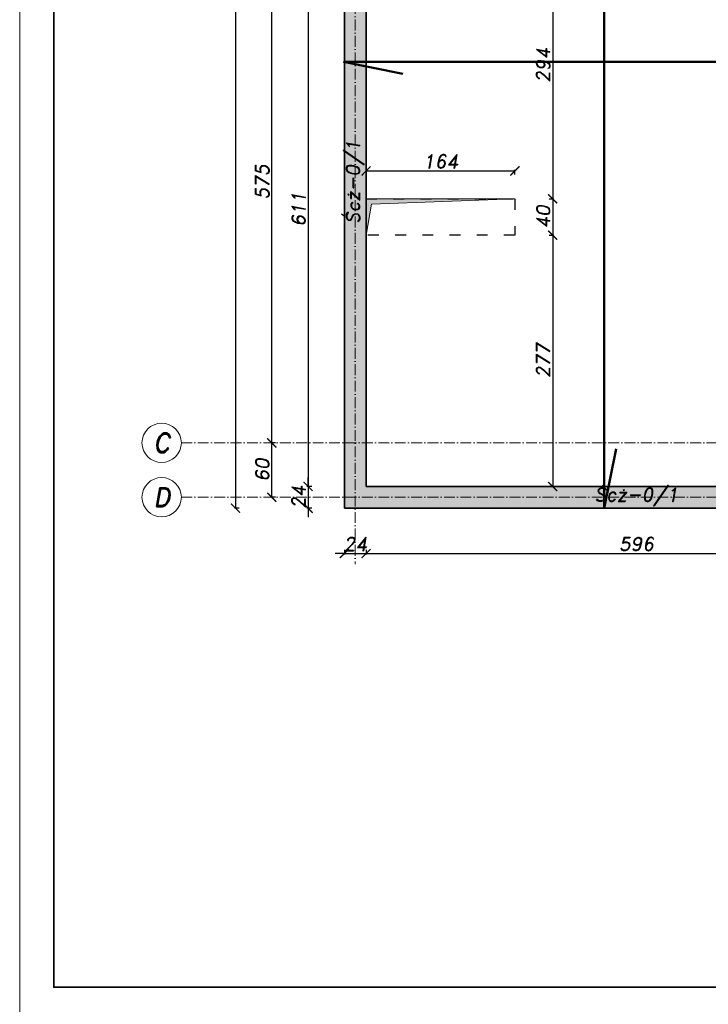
# Model space of a CAD drawing. Header units: millimetres. Extents: x 295948 to 312016, y 6878 to 18016.
# Tile 50 of 252: x 295948 to 296708, y 13579 to 14665. Entities that reach past the tile are written whole.
import ezdxf

# ---------------------------------------------------------------- set-up
doc = ezdxf.new("R2010")
doc.units = ezdxf.units.MM
doc.linetypes.add('ACAD_ISO03W100', pattern=[30, 12, -18])
doc.linetypes.add('ACAD_ISO10W100', pattern=[18, 12, -3, 0, -3])
for name, color, linetype, lineweight in [('konstrukcja', 3, 'Continuous', 35), ('konstrukcja wymiary', 1, 'Continuous', 13), ('kreskowanie', 253, 'Continuous', 0), ('opisy', 2, 'Continuous', 18), ('osie', 5, 'ACAD_ISO10W100', 13), ('zbrojenie', 4, 'Continuous', 50)]:
    doc.layers.add(name, color=color, linetype=linetype, lineweight=lineweight)
doc.layers.add('przerywane', color=6, linetype='ACAD_ISO03W100')
doc.styles.add('KONSTRUKCJA', font='romand.shx', dxfattribs={"oblique": 10})
doc.styles.get("Standard").update_dxf_attribs({"font": 'romand.shx', "oblique": 10})
doc.dimstyles.new('175', dxfattribs={"dimtxt": 15, "dimasz": 10, "dimexe": 1.25, "dimexo": 0.625, "dimgap": 3, "dimtad": 1, "dimdec": 0, "dimrnd": 0.5, "dimtxsty": 'KONSTRUKCJA', "dimblk": 'ARCHTICK', "dimcen": 2.5, "dimadec": 0, "dimazin": 0, "dimtfac": 1, "dimtdec": 0, "dimtix": 1, "dimtmove": 0, "dimatfit": 3, "dimfxl": 4, "dimfxlon": 1, "dimarcsym": 0})

# ---------------------------------------------------------------- blocks, each defined once
blk = doc.blocks.new('_ArchTick')
at = {"color": 0, "linetype": 'ByBlock', "lineweight": 13, "const_width": 0.15}
blk.add_lwpolyline([(-0.5, -0.5), (0.5, 0.5)], dxfattribs=at)
blk = doc.blocks.new('*D64')
at = {"layer": 'Defpoints', "color": 0, "transparency": 16777216}
for p in [(296226.4, 14198.3), (296306.4, 14198.3), (296306.4, 14138.3)]:
    blk.add_point(p, dxfattribs=at)
at = {"layer": 'konstrukcja wymiary', "color": 0, "lineweight": -2, "transparency": 16777216}
for p, q in [((296230.4, 14198.3), (296225.1, 14198.3)), ((296226.4, 14138.3), (296226.4, 14198.3)), ((296230.4, 14138.3), (296225.1, 14138.3))]:
    blk.add_line(p, q, dxfattribs=at)
at = {"layer": 'konstrukcja wymiary', "color": 0, "lineweight": -2, "transparency": 16777216, "xscale": 10, "yscale": 10, "zscale": 10}
for p, rotation in [((296226.4, 14198.3), 90), ((296226.4, 14138.3), 270)]:
    blk.add_blockref('_ArchTick', p, dxfattribs=dict(at, rotation=rotation))
at = {"layer": 'konstrukcja wymiary', "color": 0, "transparency": 16777216, "insert": (296215.9, 14168.3), "char_height": 15, "attachment_point": 5, "rotation": 90, "style": 'KONSTRUKCJA'}
blk.add_mtext('60', dxfattribs=at)
blk = doc.blocks.new('*D65')
at = {"layer": 'Defpoints', "color": 0, "transparency": 16777216}
for p in [(296226.4, 14773.3), (296306.4, 14773.3), (296306.4, 14198.3)]:
    blk.add_point(p, dxfattribs=at)
at = {"layer": 'konstrukcja wymiary', "color": 0, "lineweight": -2, "transparency": 16777216}
for p, q in [((296230.4, 14773.3), (296225.1, 14773.3)), ((296226.4, 14198.3), (296226.4, 14773.3)), ((296230.4, 14198.3), (296225.1, 14198.3))]:
    blk.add_line(p, q, dxfattribs=at)
at = {"layer": 'konstrukcja wymiary', "color": 0, "lineweight": -2, "transparency": 16777216, "xscale": 10, "yscale": 10, "zscale": 10}
for p, rotation in [((296226.4, 14773.3), 90), ((296226.4, 14198.3), 270)]:
    blk.add_blockref('_ArchTick', p, dxfattribs=dict(at, rotation=rotation))
at = {"layer": 'konstrukcja wymiary', "color": 0, "transparency": 16777216, "insert": (296215.9, 14485.8), "char_height": 15, "attachment_point": 5, "rotation": 90, "style": 'KONSTRUKCJA'}
blk.add_mtext('575', dxfattribs=at)
blk = doc.blocks.new('*D67')
at = {"layer": 'Defpoints', "color": 0, "transparency": 16777216}
for p in [(296306.4, 15365.3), (296186.4, 14126.3), (296306.4, 14126.3)]:
    blk.add_point(p, dxfattribs=at)
at = {"layer": 'konstrukcja wymiary', "color": 0, "lineweight": -2, "transparency": 16777216}
for p, q in [((296190.4, 15365.3), (296185.1, 15365.3)), ((296186.4, 15365.3), (296186.4, 14126.3)), ((296190.4, 14126.3), (296185.1, 14126.3))]:
    blk.add_line(p, q, dxfattribs=at)
at = {"layer": 'konstrukcja wymiary', "color": 0, "lineweight": -2, "transparency": 16777216, "xscale": 10, "yscale": 10, "zscale": 10}
for p, rotation in [((296186.4, 15365.3), 90), ((296186.4, 14126.3), 270)]:
    blk.add_blockref('_ArchTick', p, dxfattribs=dict(at, rotation=rotation))
at = {"layer": 'konstrukcja wymiary', "color": 0, "transparency": 16777216, "insert": (296175.9, 14745.8), "char_height": 15, "attachment_point": 5, "rotation": 90, "style": 'KONSTRUKCJA'}
blk.add_mtext('1239', dxfattribs=at)
blk = doc.blocks.new('*D1672')
at = {"layer": 'Defpoints', "color": 0, "transparency": 16777216}
for p in [(296330.4, 14761.3), (296266.4, 14150.3), (296330.4, 14150.3)]:
    blk.add_point(p, dxfattribs=at)
at = {"layer": 'konstrukcja wymiary', "color": 0, "lineweight": -2, "transparency": 16777216}
for p, q in [((296270.4, 14761.3), (296265.1, 14761.3)), ((296266.4, 14761.3), (296266.4, 14150.3)), ((296270.4, 14150.3), (296265.1, 14150.3))]:
    blk.add_line(p, q, dxfattribs=at)
at = {"layer": 'konstrukcja wymiary', "color": 0, "lineweight": -2, "transparency": 16777216, "xscale": 10, "yscale": 10, "zscale": 10}
for p, rotation in [((296266.4, 14761.3), 90), ((296266.4, 14150.3), 270)]:
    blk.add_blockref('_ArchTick', p, dxfattribs=dict(at, rotation=rotation))
at = {"layer": 'konstrukcja wymiary', "color": 0, "transparency": 16777216, "insert": (296255.9, 14455.8), "char_height": 15, "attachment_point": 5, "rotation": 90, "style": 'KONSTRUKCJA'}
blk.add_mtext('611', dxfattribs=at)
blk = doc.blocks.new('*D1673')
at = {"layer": 'Defpoints', "color": 0, "transparency": 16777216}
for p in [(296330.4, 14150.3), (296266.4, 14126.3), (296306.4, 14126.3)]:
    blk.add_point(p, dxfattribs=at)
at = {"layer": 'konstrukcja wymiary', "color": 0, "lineweight": -2, "transparency": 16777216}
for p, q in [((296266.4, 14150.3), (296266.4, 14160.3)), ((296270.4, 14150.3), (296265.1, 14150.3)), ((296266.4, 14150.3), (296266.4, 14126.3)), ((296270.4, 14126.3), (296265.1, 14126.3)), ((296266.4, 14126.3), (296266.4, 14116.3))]:
    blk.add_line(p, q, dxfattribs=at)
at = {"layer": 'konstrukcja wymiary', "color": 0, "lineweight": -2, "transparency": 16777216, "xscale": 10, "yscale": 10, "zscale": 10}
for p, rotation in [((296266.4, 14150.3), 270), ((296266.4, 14126.3), 90)]:
    blk.add_blockref('_ArchTick', p, dxfattribs=dict(at, rotation=rotation))
at = {"layer": 'konstrukcja wymiary', "color": 0, "transparency": 16777216, "insert": (296255.9, 14138.3), "char_height": 15, "attachment_point": 5, "rotation": 90, "style": 'KONSTRUKCJA'}
blk.add_mtext('24', dxfattribs=at)
blk = doc.blocks.new('*D1674')
at = {"layer": 'Defpoints', "color": 0, "transparency": 16777216}
for p in [(296330.4, 14150.3), (296306.4, 14126.3), (296330.4, 14076.3)]:
    blk.add_point(p, dxfattribs=at)
at = {"layer": 'konstrukcja wymiary', "color": 0, "lineweight": -2, "transparency": 16777216}
for p, q in [((296306.4, 14080.3), (296306.4, 14075.1)), ((296330.4, 14080.3), (296330.4, 14075.1)), ((296306.4, 14076.3), (296296.4, 14076.3)), ((296306.4, 14076.3), (296330.4, 14076.3)), ((296330.4, 14076.3), (296340.4, 14076.3))]:
    blk.add_line(p, q, dxfattribs=at)
at = {"layer": 'konstrukcja wymiary', "color": 0, "lineweight": -2, "transparency": 16777216, "xscale": 10, "yscale": 10, "zscale": 10}
blk.add_blockref('_ArchTick', (296306.4, 14076.3), dxfattribs=at)
at = {"layer": 'konstrukcja wymiary', "color": 0, "lineweight": -2, "transparency": 16777216, "xscale": 10, "yscale": 10, "zscale": 10, "rotation": 180}
blk.add_blockref('_ArchTick', (296330.4, 14076.3), dxfattribs=at)
at = {"layer": 'konstrukcja wymiary', "color": 0, "transparency": 16777216, "insert": (296318.4, 14086.8), "char_height": 15, "attachment_point": 5, "style": 'KONSTRUKCJA'}
blk.add_mtext('24', dxfattribs=at)
blk = doc.blocks.new('*D1675')
at = {"layer": 'Defpoints', "color": 0, "transparency": 16777216}
for p in [(296330.4, 14150.3), (296926.4, 14150.3), (296926.4, 14076.3)]:
    blk.add_point(p, dxfattribs=at)
at = {"layer": 'konstrukcja wymiary', "color": 0, "lineweight": -2, "transparency": 16777216}
for p, q in [((296330.4, 14080.3), (296330.4, 14075.1)), ((296926.4, 14080.3), (296926.4, 14075.1)), ((296330.4, 14076.3), (296926.4, 14076.3))]:
    blk.add_line(p, q, dxfattribs=at)
at = {"layer": 'konstrukcja wymiary', "color": 0, "lineweight": -2, "transparency": 16777216, "xscale": 10, "yscale": 10, "zscale": 10, "rotation": 180}
blk.add_blockref('_ArchTick', (296330.4, 14076.3), dxfattribs=at)
at = {"layer": 'konstrukcja wymiary', "color": 0, "lineweight": -2, "transparency": 16777216, "xscale": 10, "yscale": 10, "zscale": 10}
blk.add_blockref('_ArchTick', (296926.4, 14076.3), dxfattribs=at)
at = {"layer": 'konstrukcja wymiary', "color": 0, "transparency": 16777216, "insert": (296628.4, 14086.8), "char_height": 15, "attachment_point": 5, "style": 'KONSTRUKCJA'}
blk.add_mtext('596', dxfattribs=at)
blk = doc.blocks.new('*D1721')
at = {"layer": 'Defpoints', "color": 0, "transparency": 16777216}
for p in [(296494.4, 14498.1), (296330.4, 14467.3), (296494.4, 14467.3)]:
    blk.add_point(p, dxfattribs=at)
at = {"layer": 'konstrukcja wymiary', "color": 0, "lineweight": -2, "transparency": 16777216}
for p, q in [((296330.4, 14494.1), (296330.4, 14499.4)), ((296330.4, 14498.1), (296494.4, 14498.1)), ((296494.4, 14494.1), (296494.4, 14499.4))]:
    blk.add_line(p, q, dxfattribs=at)
at = {"layer": 'konstrukcja wymiary', "color": 0, "lineweight": -2, "transparency": 16777216, "xscale": 10, "yscale": 10, "zscale": 10, "rotation": 180}
blk.add_blockref('_ArchTick', (296330.4, 14498.1), dxfattribs=at)
at = {"layer": 'konstrukcja wymiary', "color": 0, "lineweight": -2, "transparency": 16777216, "xscale": 10, "yscale": 10, "zscale": 10}
blk.add_blockref('_ArchTick', (296494.4, 14498.1), dxfattribs=at)
at = {"layer": 'konstrukcja wymiary', "color": 0, "transparency": 16777216, "insert": (296412.4, 14508.6), "char_height": 15, "attachment_point": 5, "style": 'KONSTRUKCJA'}
blk.add_mtext('164', dxfattribs=at)
blk = doc.blocks.new('*D1718')
at = {"layer": 'Defpoints', "color": 0, "transparency": 16777216}
for p in [(296330.4, 14761.3), (296494.4, 14467.3), (296536.1, 14467.3)]:
    blk.add_point(p, dxfattribs=at)
at = {"layer": 'konstrukcja wymiary', "color": 0, "lineweight": -2, "transparency": 16777216}
for p, q in [((296532.1, 14761.3), (296537.4, 14761.3)), ((296536.1, 14761.3), (296536.1, 14467.3)), ((296532.1, 14467.3), (296537.4, 14467.3))]:
    blk.add_line(p, q, dxfattribs=at)
at = {"layer": 'konstrukcja wymiary', "color": 0, "lineweight": -2, "transparency": 16777216, "xscale": 10, "yscale": 10, "zscale": 10}
for p, rotation in [((296536.1, 14761.3), 90), ((296536.1, 14467.3), 270)]:
    blk.add_blockref('_ArchTick', p, dxfattribs=dict(at, rotation=rotation))
at = {"layer": 'konstrukcja wymiary', "color": 0, "transparency": 16777216, "insert": (296525.6, 14614.3), "char_height": 15, "attachment_point": 5, "rotation": 90, "style": 'KONSTRUKCJA'}
blk.add_mtext('294', dxfattribs=at)
blk = doc.blocks.new('*D1719')
at = {"layer": 'Defpoints', "color": 0, "transparency": 16777216}
for p in [(296494.4, 14467.3), (296494.4, 14427.3), (296536.1, 14427.3)]:
    blk.add_point(p, dxfattribs=at)
at = {"layer": 'konstrukcja wymiary', "color": 0, "lineweight": -2, "transparency": 16777216}
for p, q in [((296532.1, 14467.3), (296537.4, 14467.3)), ((296536.1, 14467.3), (296536.1, 14427.3)), ((296532.1, 14427.3), (296537.4, 14427.3))]:
    blk.add_line(p, q, dxfattribs=at)
at = {"layer": 'konstrukcja wymiary', "color": 0, "lineweight": -2, "transparency": 16777216, "xscale": 10, "yscale": 10, "zscale": 10}
for p, rotation in [((296536.1, 14467.3), 90), ((296536.1, 14427.3), 270)]:
    blk.add_blockref('_ArchTick', p, dxfattribs=dict(at, rotation=rotation))
at = {"layer": 'konstrukcja wymiary', "color": 0, "transparency": 16777216, "insert": (296525.6, 14447.3), "char_height": 15, "attachment_point": 5, "rotation": 90, "style": 'KONSTRUKCJA'}
blk.add_mtext('40', dxfattribs=at)
blk = doc.blocks.new('*D1720')
at = {"layer": 'Defpoints', "color": 0, "transparency": 16777216}
for p in [(296494.4, 14427.3), (296367.9, 14150.3), (296536.1, 14150.3)]:
    blk.add_point(p, dxfattribs=at)
at = {"layer": 'konstrukcja wymiary', "color": 0, "lineweight": -2, "transparency": 16777216}
for p, q in [((296532.1, 14427.3), (296537.4, 14427.3)), ((296536.1, 14427.3), (296536.1, 14150.3)), ((296532.1, 14150.3), (296537.4, 14150.3))]:
    blk.add_line(p, q, dxfattribs=at)
at = {"layer": 'konstrukcja wymiary', "color": 0, "lineweight": -2, "transparency": 16777216, "xscale": 10, "yscale": 10, "zscale": 10}
for p, rotation in [((296536.1, 14427.3), 90), ((296536.1, 14150.3), 270)]:
    blk.add_blockref('_ArchTick', p, dxfattribs=dict(at, rotation=rotation))
at = {"layer": 'konstrukcja wymiary', "color": 0, "transparency": 16777216, "insert": (296525.6, 14288.8), "char_height": 15, "attachment_point": 5, "rotation": 90, "style": 'KONSTRUKCJA'}
blk.add_mtext('277', dxfattribs=at)

msp = doc.modelspace()

# ---------------------------------------------------------------- hatches: boundary and pattern name
at = {"layer": 'konstrukcja wymiary'}
h = msp.add_hatch(color=256, dxfattribs=at)
h.dxf.hatch_style = 1
h.paths.add_polyline_path([(296336.43, 14461.574), (296330.362, 14427.343), (296330.362, 14467.343), (296494.362, 14467.343)])
at = {"layer": 'kreskowanie'}
h = msp.add_hatch(dxfattribs=at)
h.set_pattern_fill('ANSI33', color=256, scale=2, style=0)
h.paths.add_polyline_path([(296846.207, 15365.343), (296306.362, 15365.343), (296306.362, 14126.343), (296846.207, 14126.343), (296846.207, 14150.343), (296330.362, 14150.343), (296330.362, 15341.343), (296846.207, 15341.343)])

# ---------------------------------------------------------------- linework, layer by layer
at = {"layer": 'konstrukcja'}
for p, q in [((296306.362, 14126.343), (296306.362, 15365.343)), ((296330.362, 14150.343), (296330.362, 15341.343)), ((296926.362, 14150.343), (296330.362, 14150.343)), ((296950.362, 14126.343), (296306.362, 14126.343))]:
    msp.add_line(p, q, dxfattribs=at)
msp.add_lwpolyline([(295985.908, 15750.687), (299060.908, 15750.687), (299060.908, 13598.187), (295985.908, 13598.187)], close=True, dxfattribs=at)
at = {"layer": 'konstrukcja wymiary'}
for points in [[(295948.408, 15788.187), (299098.408, 15788.187), (299098.408, 13560.687), (295948.408, 13560.687)], [(296336.43, 14461.574), (296330.362, 14427.343), (296330.362, 14467.343), (296494.362, 14467.343)]]:
    msp.add_lwpolyline(points, close=True, dxfattribs=at)
at = {"layer": 'opisy'}
for centre in [(296104.945, 14198.343), (296104.945, 14138.343)]:
    msp.add_circle(centre, 21.7, dxfattribs=at)
at = {"layer": 'osie'}
for p, q in [((296318.362, 15533.788), (296318.362, 14064.608)), ((296126.645, 14198.343), (298155.44, 14198.343)), ((296126.645, 14138.343), (298155.44, 14138.343))]:
    msp.add_line(p, q, dxfattribs=at)
at = {"layer": 'przerywane'}
msp.add_lwpolyline([(296494.362, 14427.343), (296330.362, 14427.343), (296330.362, 14467.343), (296494.362, 14467.343)], close=True, dxfattribs=at)
at = {"layer": 'zbrojenie'}
for p, q in [((296592.713, 14126.343), (296592.713, 14785.343)), ((298089.462, 14618.474), (296305.462, 14618.474)), ((296305.462, 14618.474), (296370.725, 14605.013)), ((296606.175, 14191.606), (296592.713, 14126.343))]:
    msp.add_line(p, q, dxfattribs=at)

# ---------------------------------------------------------------- texts
at = {"layer": 'opisy', "insert": (296318.362, 14485.843), "char_height": 15, "attachment_point": 5, "rotation": 90}
msp.add_mtext('Ścż-0/1', dxfattribs=at)
at = {"layer": 'opisy', "char_height": 21, "width": 6.92519, "attachment_point": 5}
for s, insert in [('C', (296104.945, 14198.343)), ('D', (296104.945, 14138.343))]:
    msp.add_mtext(s, dxfattribs=dict(at, insert=insert))
at = {"layer": 'opisy', "insert": (296628.362, 14138.843), "char_height": 15, "attachment_point": 5}
msp.add_mtext('Ścż-0/1', dxfattribs=at)

# ---------------------------------------------------------------- dimensions: what is measured, and where the dimension line sits
at = {"layer": 'konstrukcja wymiary'}
for base, p1, p2, picture, middle in [((296186.362, 14126.343), (296306.362, 15365.343), (296306.362, 14126.343), '*D67', (296175.862, 14745.843)), ((296536.146, 14467.343), (296330.362, 14761.343), (296494.362, 14467.343), '*D1718', (296525.646, 14614.343)), ((296226.362, 14198.343), (296306.362, 14138.343), (296306.362, 14198.343), '*D64', (296215.862, 14168.343))]:
    dim = msp.add_linear_dim(base=base, p1=p1, p2=p2, angle=90, dimstyle='175', dxfattribs=at)
    dim.commit()
    dim.dimension.update_dxf_attribs({"geometry": picture, "text_midpoint": middle})
for base, p1, p2, picture, middle in [((296226.362, 14773.343), (296306.362, 14198.343), (296306.362, 14773.343), '*D65', (296215.862, 14485.843)), ((296266.362, 14150.343), (296330.362, 14761.343), (296330.362, 14150.343), '*D1672', (296255.862, 14455.843)), ((296536.146, 14427.343), (296494.362, 14467.343), (296494.362, 14427.343), '*D1719', (296525.646, 14447.343)), ((296536.146, 14150.343), (296494.362, 14427.343), (296367.862, 14150.343), '*D1720', (296525.646, 14288.843)), ((296266.362, 14126.343), (296330.362, 14150.343), (296306.362, 14126.343), '*D1673', (296255.862, 14138.343))]:
    dim = msp.add_linear_dim(base=base, p1=p1, p2=p2, angle=90, dimstyle='175', override={"dimtmove": 1}, dxfattribs=at)
    dim.commit()
    dim.dimension.update_dxf_attribs({"geometry": picture, "text_midpoint": middle})
for base, p1, p2, picture, middle in [((296494.362, 14498.111), (296330.362, 14467.343), (296494.362, 14467.343), '*D1721', (296412.362, 14508.611)), ((296330.362, 14076.343), (296306.362, 14126.343), (296330.362, 14150.343), '*D1674', (296318.362, 14086.843))]:
    dim = msp.add_linear_dim(base=base, p1=p1, p2=p2, dimstyle='175', dxfattribs=at)
    dim.commit()
    dim.dimension.update_dxf_attribs({"geometry": picture, "text_midpoint": middle})
dim = msp.add_linear_dim(base=(296926.362, 14076.343), p1=(296330.362, 14150.343), p2=(296926.362, 14150.343), dimstyle='175', override={"dimtmove": 1}, dxfattribs=at)
dim.commit()
dim.dimension.update_dxf_attribs({"geometry": '*D1675', "text_midpoint": (296628.362, 14086.843)})

doc.saveas('drawing.dxf')
